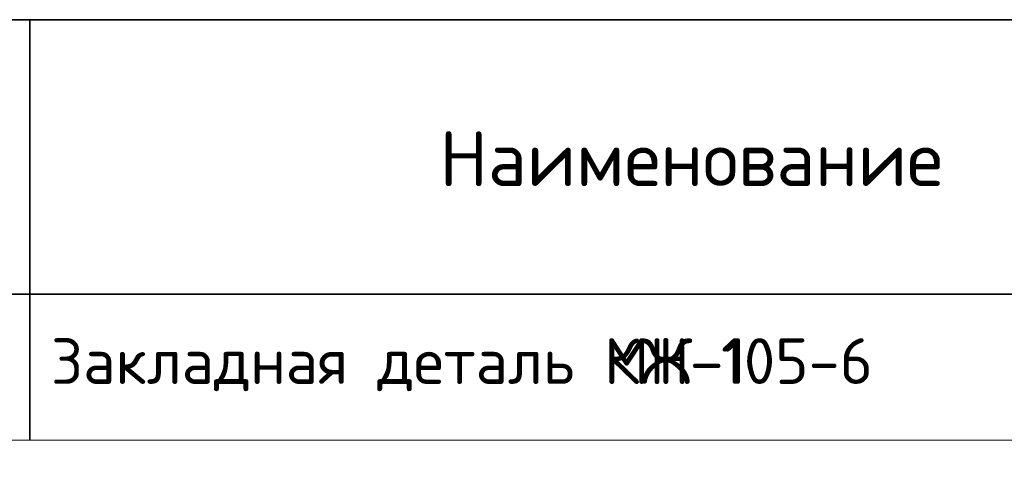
# Model space of a CAD drawing. Header units: metres. Extents: x -38 to 89, y -15 to 21.
# Tile 125 of 129: x 77.66 to 83.03, y 8.27 to 10.76. Entities that reach past the tile are written whole.
import ezdxf

# ---------------------------------------------------------------- set-up
doc = ezdxf.new("R2010")
doc.units = ezdxf.units.M
doc.styles.add('ARIAL', font='arial.ttf')
doc.styles.add('ISOCPEUR', font='txt')

msp = doc.modelspace()

# ---------------------------------------------------------------- linework, layer by layer
at = {"color": 7, "linetype": 'Continuous', "lineweight": 35, "transparency": 33554687}
for p, q in [((70.2106, 10.7622), (88.7106, 10.7622)), ((70.2106, 10.7622), (88.7106, 10.7622)), ((77.7106, 10.7622), (77.7106, 9.2622)), ((77.7106, 10.7622), (77.7106, 9.2622)), ((88.7106, 9.2622), (70.2106, 9.2622)), ((88.7106, 9.2622), (70.2106, 9.2622)), ((77.7106, 9.2622), (77.7106, 8.4622)), ((77.7106, 9.2622), (77.7106, 8.4622))]:
    msp.add_line(p, q, dxfattribs=at)
at = {"color": 7, "linetype": 'Continuous', "lineweight": 13, "transparency": 33554687}
msp.add_line((70.2106, 8.4622), (88.7106, 8.4622), dxfattribs=at)
msp.add_line((70.2106, 8.4622), (88.7106, 8.4622), dxfattribs=at)

# ---------------------------------------------------------------- texts
at = {"color": 7, "linetype": 'Continuous', "lineweight": 35, "transparency": 33554687, "insert": (79.9473, 9.8523), "char_height": 0.3, "width": 2.786667, "attachment_point": 7, "style": 'ISOCPEUR'}
msp.add_mtext('\\A1;{\\fISOCPEUR|i0|b0;\\H0.300000;\\W1.000000;\\C7;Наименование}\\P', dxfattribs=at)
msp.add_mtext('\\A1;{\\fISOCPEUR|i0|b0;\\H0.300000;\\W1.000000;\\C7;Наименование}\\P', dxfattribs=at)
at = {"color": 7, "linetype": 'Continuous', "lineweight": 13, "transparency": 33554687, "char_height": 0.25}
for s, insert, width, attachment_point, style in [('}\\P', (77.8106, 9.0722), 0.069273, 4, 'ARIAL'), ('}\\P', (77.8106, 9.0722), 0.069273, 4, 'ARIAL'), ('\\A1;{\\fISOCPEUR|i0|b0;\\H0.250000;\\W1.000000;\\C7;Закладная деталь МН-105-6}\\P', (77.8262, 8.7307), 4.63479, 7, 'ISOCPEUR'), ('\\A1;{\\fISOCPEUR|i0|b0;\\H0.250000;\\W1.000000;\\C7;Закладная деталь КЖ-1}\\P', (77.8262, 8.7307), 3.959325, 7, 'ISOCPEUR'), ('}\\P', (77.8106, 8.7121), 0.069273, 4, 'ARIAL'), ('}\\P', (77.8106, 8.7121), 0.069273, 4, 'ARIAL'), ('}\\P', (77.8106, 8.2722), 0.069273, 4, 'ARIAL'), ('}\\P', (77.8106, 8.2722), 0.069273, 4, 'ARIAL'), ('}\\P', (77.8106, 8.2708), 0.069273, 4, 'ARIAL'), ('}\\P', (77.8106, 8.2708), 0.069273, 4, 'ARIAL')]:
    msp.add_mtext(s, dxfattribs=dict(at, insert=insert, width=width, attachment_point=attachment_point, style=style))
at = {"color": 7, "linetype": 'Continuous', "lineweight": 50, "transparency": 33554687, "insert": (77.8039, 8.8622), "char_height": 0.25, "width": 0.069273, "attachment_point": 4, "style": 'ARIAL'}
msp.add_mtext('}\\P', dxfattribs=at)
msp.add_mtext('}\\P', dxfattribs=at)

doc.saveas('drawing.dxf')
